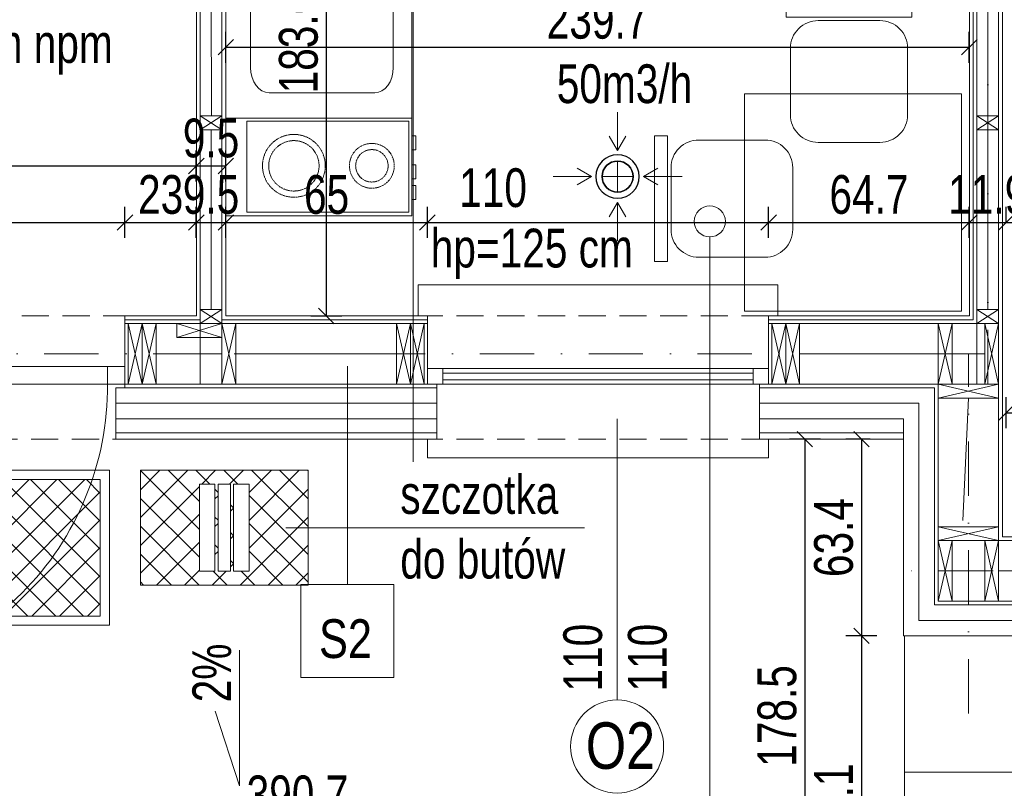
# Model space of a CAD drawing. Header units: inches. Extents: x 53031 to 98566, y -51777 to -15616.
# Tile 17 of 45: x 53930 to 54247, y -17293 to -17045. Entities that reach past the tile are written whole.
import ezdxf
from ezdxf.enums import TextEntityAlignment as Align

# ---------------------------------------------------------------- set-up
doc = ezdxf.new("R2010")
doc.units = ezdxf.units.IN
doc.header["$MEASUREMENT"] = 0
for name, pattern in [('DASHDOT', [1, 0.5, -0.25, 0, -0.25]), ('DASHED2', [0.375, 0.25, -0.125]), ('HIDDEN', [0.375, 0.25, -0.125])]:
    doc.linetypes.add(name, pattern=pattern)
doc.layers.get('0').update_dxf_attribs({"lineweight": 0})
doc.layers.get('Defpoints').update_dxf_attribs({"lineweight": 0})
for name, color, linetype, lineweight in [('--proj.wentylacja', 202, 'Continuous', 0), ('05-wymiary', 30, 'Continuous', 0), ('08a-opisy dodatkowe', 33, 'Continuous', 0), ('13a-opisy przekrój', 63, 'Continuous', 5), ('16a-elew.cienka', 251, 'Continuous', 0), ('A11-kuchnia', 30, 'Continuous', 13), ('A36-obrzeże', 252, 'Continuous', 0), ('A6a-schody parter', 200, 'Continuous', 18), ('A8-opisy pomieszczeń', 31, 'Continuous', 0), ('p-- ocieplenie-w.zew', 77, 'Continuous', 0), ('p-- zero bud', 1, 'Continuous', 0), ('p--drzwi', 125, 'Continuous', 0), ('p--konst-słupy', 3, 'Continuous', 0), ('p--meble wyp.', 104, 'Continuous', 0), ('p--ocieplenie w.wew.', 53, 'Continuous', 0), ('p--okna', 153, 'Continuous', 0), ('p--opis okna', 181, 'Continuous', 0), ('p--osie konstr', 11, 'DASHDOT', 15), ('p--płyta GK', 2, 'Continuous', 0), ('p--spadki terenu', 141, 'Continuous', 0), ('p--wymiary-1-50', 5, 'Continuous', 0), ('p--ściana szkielet', 64, 'Continuous', 0)]:
    doc.layers.add(name, color=color, linetype=linetype, lineweight=lineweight)
doc.styles.add('1-100', font='arial.ttf', dxfattribs={"width": 0.75, "height": 18})
doc.styles.add('1-50', font='arial.ttf', dxfattribs={"width": 0.75, "height": 12.5})
doc.styles.get("Standard").update_dxf_attribs({"font": 'arial.ttf', "width": 0.75})
doc.styles.add('STYL-1', font='arial.ttf', dxfattribs={"width": 0.75})
doc.linetypes.add('BATTING', pattern='A,0.0001,-0.1,[134,ltypeshp.shx,S=0.1,R=0,X=-0.1,Y=0],-0.2,[134,ltypeshp.shx,S=0.1,R=180,X=0.1,Y=0],-0.1', length=0.4001)
doc.dimstyles.new('1-50', dxfattribs={"dimtxt": 12.5, "dimasz": 5, "dimexe": 5, "dimexo": 5, "dimgap": 0.09, "dimtad": 0, "dimdsep": 46, "dimtxsty": '1-50', "dimblk": 'OBLIQUE', "dimcen": 0.09, "dimadec": 0, "dimazin": 0, "dimtfac": 1, "dimtdec": 4, "dimtix": 1, "dimtmove": 2, "dimatfit": 3, "dimldrblk": 'OBLIQUE', "dimfxl": 5, "dimfxlon": 1, "dimtvp": 0.7, "dimtolj": 1, "dimtzin": 0, "dimarcsym": 0})

# ---------------------------------------------------------------- blocks, each defined once
blk = doc.blocks.new('drzwi-90-100')
for p, q in [((10.1, 87.38), (5.05, 87.38)), ((5.05, 87.38), (5.05, 2.53)), ((10.1, 2.53), (10.1, 87.38)), ((5.05, 2.53), (0, 2.53)), ((0, 2.53), (0, -2.53)), ((5.05, -2.53), (5.05, 2.53)), ((5.05, 2.53), (10.1, 2.53)), ((100, 2.53), (94.95, 2.53)), ((94.95, 2.53), (94.95, -2.53)), ((100, -2.53), (100, 2.53)), ((0, -2.53), (5.05, -2.53)), ((94.95, -2.53), (100, -2.53))]:
    blk.add_line(p, q)
blk.add_arc((10.8, 3.23), 84.15, 359.5233, 90.4767)
blk = doc.blocks.new('f021')
blk.add_lwpolyline([(-31.75, 70), (31.75, 70), (31.75, 63.39), (-31.75, 63.39)], close=True)
blk.add_lwpolyline([(-29.65, 14.01), (-29.65, 47.55, -0.414214), (-15.64, 61.57), (15.64, 61.57, -0.414214), (29.65, 47.55), (29.65, 14.01, -0.414214), (15.64, 0), (-15.64, 0, -0.414214)], format="xyb", close=True)
blk = doc.blocks.new('kuchenka_16')
for points in [[(0, 0), (31.55, 0), (31.55, -60), (0, -60)], [(1, -6.74), (30.35, -6.74), (30.35, -59), (1, -59)], [(5.7, -60), (10.19, -60), (10.19, -61.31), (5.7, -61.31)], [(15.11, -60), (19.61, -60), (19.61, -61.31), (15.11, -61.31)], [(21.75, -60), (26.24, -60), (26.24, -61.31), (21.75, -61.31)]]:
    blk.add_lwpolyline(points, close=True)
at = {"linetype": 'DASHED2'}
for centre, radius in [((15.38, -21.95), 10.13), ((15.38, -21.95), 8.13), ((15.38, -47.09), 7.23), ((15.38, -47.09), 5.23)]:
    blk.add_circle(centre, radius, dxfattribs=at)
blk = doc.blocks.new('zlew')
at = {"color": 0, "linetype": 'Continuous'}
for p, q in [((0, 0), (0, -60)), ((44, 0), (44, -60)), ((32, -8), (12, -8)), ((6, -14), (6, -48)), ((38, -14), (38, -48)), ((32, -54), (12, -54))]:
    blk.add_line(p, q, dxfattribs=at)
blk.add_lwpolyline([(44, -60), (0, -60), (0, 0), (44, 0)], close=True)
blk.add_circle((12, -18), 2, dxfattribs=at)
for centre, start, end in [((12, -14), 90, 180), ((32, -14), 0, 90), ((12, -48), 180, 270), ((32, -48), 270, 0)]:
    blk.add_arc(centre, 6, start, end, dxfattribs=at)
blk = doc.blocks.new('_OBLIQUE')
at = {"color": 0, "linetype": 'ByBlock', "lineweight": -2}
for p, q in [((-0.5, -0.5), (0.5, 0.5)), ((0, 0), (0, 0))]:
    blk.add_line(p, q, dxfattribs=at)
blk = doc.blocks.new('*D682')
at = {"layer": 'Defpoints', "color": 0}
for p in [(54235.93, -17110.85), (54171.23, -17128.91), (54235.93, -17128.91)]:
    blk.add_point(p, dxfattribs=at)
at = {"layer": 'p--wymiary-1-50', "color": 0, "lineweight": -2}
for p, q in [((54171.23, -17115.85), (54171.23, -17105.85)), ((54235.93, -17115.85), (54235.93, -17105.85)), ((54171.23, -17110.85), (54235.93, -17110.85))]:
    blk.add_line(p, q, dxfattribs=at)
at = {"layer": 'p--wymiary-1-50', "color": 0, "lineweight": -2, "xscale": 5, "yscale": 5, "zscale": 5, "rotation": 180}
blk.add_blockref('_OBLIQUE', (54171.23, -17110.85), dxfattribs=at)
at = {"layer": 'p--wymiary-1-50', "color": 0, "lineweight": -2, "xscale": 5, "yscale": 5, "zscale": 5}
blk.add_blockref('_OBLIQUE', (54235.93, -17110.85), dxfattribs=at)
at = {"layer": 'p--wymiary-1-50', "color": 0, "insert": (54203.58, -17101.91), "char_height": 12.5, "attachment_point": 5, "style": '1-50'}
blk.add_mtext('\\A1;64.7', dxfattribs=at)
blk = doc.blocks.new('*D683')
at = {"layer": 'Defpoints', "color": 0}
for p in [(54061.23, -17110.85), (53996.23, -17141.02), (54061.23, -17141.02)]:
    blk.add_point(p, dxfattribs=at)
at = {"layer": 'p--wymiary-1-50', "color": 0, "lineweight": -2}
for p, q in [((53996.23, -17115.85), (53996.23, -17105.85)), ((54061.23, -17115.85), (54061.23, -17105.85)), ((53996.23, -17110.85), (54061.23, -17110.85))]:
    blk.add_line(p, q, dxfattribs=at)
at = {"layer": 'p--wymiary-1-50', "color": 0, "lineweight": -2, "xscale": 5, "yscale": 5, "zscale": 5, "rotation": 180}
blk.add_blockref('_OBLIQUE', (53996.23, -17110.85), dxfattribs=at)
at = {"layer": 'p--wymiary-1-50', "color": 0, "lineweight": -2, "xscale": 5, "yscale": 5, "zscale": 5}
blk.add_blockref('_OBLIQUE', (54061.23, -17110.85), dxfattribs=at)
at = {"layer": 'p--wymiary-1-50', "color": 0, "insert": (54028.73, -17101.91), "char_height": 12.5, "attachment_point": 5, "style": '1-50'}
blk.add_mtext('\\A1;65', dxfattribs=at)
blk = doc.blocks.new('okno-110-szalówka')
at = {"linetype": 'Continuous', "ltscale": 35}
for p, q in [((0, 45.75), (110, 45.75)), ((-3, -10), (113, -10))]:
    blk.add_line(p, q, dxfattribs=at)
for p, q in [((0, 45.75), (0, 39.75)), ((110, 39.75), (110, 45.75)), ((3, 39.75), (3, 21.95)), ((107, 21.95), (107, 39.75)), ((5, 21.95), (0, 21.95)), ((0, 21.95), (0, 16.95)), ((0, 21.95), (0, 0)), ((105, 21.95), (5, 21.95)), ((5, 16.95), (5, 21.95)), ((5, 20.61), (105, 20.61)), ((110, 21.95), (105, 21.95)), ((105, 21.95), (105, 16.95)), ((110, 0), (110, 21.95)), ((110, 16.95), (110, 21.95)), ((0, 16.95), (5, 16.95)), ((5, 18.45), (105, 18.45)), ((5, 16.95), (105, 16.95)), ((105, 16.95), (110, 16.95)), ((-3, 0), (-3, -10)), ((0, 0), (-3, 0)), ((110, 0), (113, 0)), ((113, 0), (113, -10))]:
    blk.add_line(p, q)
at = {"linetype": 'HIDDEN', "ltscale": 35}
for p, q in [((0, 39.75), (110, 39.75)), ((0, 0), (110, 0))]:
    blk.add_line(p, q, dxfattribs=at)
blk = doc.blocks.new('*D685')
at = {"layer": 'Defpoints', "color": 0}
for p in [(54171.23, -17110.85), (54061.23, -17141.02), (54171.23, -17141.02)]:
    blk.add_point(p, dxfattribs=at)
at = {"layer": 'p--wymiary-1-50', "color": 0, "lineweight": -2}
for p, q in [((54061.23, -17115.85), (54061.23, -17105.85)), ((54171.23, -17115.85), (54171.23, -17105.85)), ((54061.23, -17110.85), (54171.23, -17110.85))]:
    blk.add_line(p, q, dxfattribs=at)
at = {"layer": 'p--wymiary-1-50', "color": 0, "lineweight": -2, "xscale": 5, "yscale": 5, "zscale": 5, "rotation": 180}
blk.add_blockref('_OBLIQUE', (54061.23, -17110.85), dxfattribs=at)
at = {"layer": 'p--wymiary-1-50', "color": 0, "lineweight": -2, "xscale": 5, "yscale": 5, "zscale": 5}
blk.add_blockref('_OBLIQUE', (54171.23, -17110.85), dxfattribs=at)
at = {"layer": 'p--wymiary-1-50', "color": 0, "linetype": 'Continuous', "ltscale": 8, "insert": (54082.39, -17099.72), "char_height": 12.5, "attachment_point": 5, "style": '1-50'}
blk.add_mtext('\\A1;110', dxfattribs=at)
blk = doc.blocks.new('*D687')
at = {"layer": 'Defpoints', "color": 0}
for p in [(54531.43, -17110.85), (54247.83, -17115.85), (54531.43, -17115.85)]:
    blk.add_point(p, dxfattribs=at)
at = {"layer": 'p--wymiary-1-50', "color": 0, "lineweight": -2}
for p, q in [((54247.83, -17110.85), (54247.83, -17105.85)), ((54531.43, -17110.85), (54531.43, -17105.85)), ((54247.83, -17110.85), (54531.43, -17110.85))]:
    blk.add_line(p, q, dxfattribs=at)
at = {"layer": 'p--wymiary-1-50', "color": 0, "lineweight": -2, "xscale": 5, "yscale": 5, "zscale": 5, "rotation": 180}
blk.add_blockref('_OBLIQUE', (54247.83, -17110.85), dxfattribs=at)
at = {"layer": 'p--wymiary-1-50', "color": 0, "lineweight": -2, "xscale": 5, "yscale": 5, "zscale": 5}
blk.add_blockref('_OBLIQUE', (54531.43, -17110.85), dxfattribs=at)
at = {"layer": 'p--wymiary-1-50', "color": 0, "insert": (54389.63, -17101.91), "char_height": 12.5, "attachment_point": 5, "style": '1-50'}
blk.add_mtext('\\A1;283.6', dxfattribs=at)
blk = doc.blocks.new('*D688')
at = {"layer": 'Defpoints', "color": 0}
for p in [(54247.83, -17110.85), (54235.93, -17115.85), (54247.83, -17115.85)]:
    blk.add_point(p, dxfattribs=at)
at = {"layer": 'p--wymiary-1-50', "color": 0, "lineweight": -2}
for p, q in [((54235.93, -17110.85), (54235.93, -17105.85)), ((54247.83, -17110.85), (54247.83, -17105.85)), ((54235.93, -17110.85), (54247.83, -17110.85))]:
    blk.add_line(p, q, dxfattribs=at)
at = {"layer": 'p--wymiary-1-50', "color": 0, "lineweight": -2, "xscale": 5, "yscale": 5, "zscale": 5}
blk.add_blockref('_OBLIQUE', (54235.93, -17110.85), dxfattribs=at)
at = {"layer": 'p--wymiary-1-50', "color": 0, "lineweight": -2, "xscale": 5, "yscale": 5, "zscale": 5, "rotation": 180}
blk.add_blockref('_OBLIQUE', (54247.83, -17110.85), dxfattribs=at)
at = {"layer": 'p--wymiary-1-50', "color": 0, "insert": (54241.88, -17101.91), "char_height": 12.5, "attachment_point": 5, "style": '1-50'}
blk.add_mtext('\\A1;11.9', dxfattribs=at)
blk = doc.blocks.new('*D690')
at = {"layer": 'Defpoints', "color": 0}
for p in [(54334.43, -17172.23), (54247.83, -17199.65), (54334.43, -17199.65)]:
    blk.add_point(p, dxfattribs=at)
at = {"layer": 'p--wymiary-1-50', "color": 0, "lineweight": -2}
for p, q in [((54247.83, -17177.23), (54247.83, -17167.23)), ((54334.43, -17177.23), (54334.43, -17167.23)), ((54247.83, -17172.23), (54334.43, -17172.23))]:
    blk.add_line(p, q, dxfattribs=at)
at = {"layer": 'p--wymiary-1-50', "color": 0, "lineweight": -2, "xscale": 5, "yscale": 5, "zscale": 5, "rotation": 180}
blk.add_blockref('_OBLIQUE', (54247.83, -17172.23), dxfattribs=at)
at = {"layer": 'p--wymiary-1-50', "color": 0, "lineweight": -2, "xscale": 5, "yscale": 5, "zscale": 5}
blk.add_blockref('_OBLIQUE', (54334.43, -17172.23), dxfattribs=at)
at = {"layer": 'p--wymiary-1-50', "color": 0, "linetype": 'Continuous', "ltscale": 8, "insert": (54291.13, -17163.3), "char_height": 12.5, "attachment_point": 5, "style": '1-50'}
blk.add_mtext('\\A1;86.6', dxfattribs=at)
blk = doc.blocks.new('*D696')
at = {"layer": 'Defpoints', "color": 0}
for p in [(53963.73, -17110.85), (53851.73, -17141.02), (53963.73, -17141.02)]:
    blk.add_point(p, dxfattribs=at)
at = {"layer": 'p--wymiary-1-50', "color": 0, "lineweight": -2}
for p, q in [((53851.73, -17115.85), (53851.73, -17105.85)), ((53963.73, -17115.85), (53963.73, -17105.85)), ((53851.73, -17110.85), (53963.73, -17110.85))]:
    blk.add_line(p, q, dxfattribs=at)
at = {"layer": 'p--wymiary-1-50', "color": 0, "lineweight": -2, "xscale": 5, "yscale": 5, "zscale": 5, "rotation": 180}
blk.add_blockref('_OBLIQUE', (53851.73, -17110.85), dxfattribs=at)
at = {"layer": 'p--wymiary-1-50', "color": 0, "lineweight": -2, "xscale": 5, "yscale": 5, "zscale": 5}
blk.add_blockref('_OBLIQUE', (53963.73, -17110.85), dxfattribs=at)
at = {"layer": 'p--wymiary-1-50', "color": 0, "insert": (53907.73, -17102.06), "char_height": 12.5, "attachment_point": 5, "style": '1-50'}
blk.add_mtext('\\A1;112', dxfattribs=at)
blk = doc.blocks.new('*D697')
at = {"layer": 'Defpoints', "color": 0}
for p in [(53986.73, -17110.85), (53963.73, -17141.02), (53986.73, -17141.02)]:
    blk.add_point(p, dxfattribs=at)
at = {"layer": 'p--wymiary-1-50', "color": 0, "lineweight": -2}
for p, q in [((53963.73, -17115.85), (53963.73, -17105.85)), ((53986.73, -17115.85), (53986.73, -17105.85)), ((53963.73, -17110.85), (53986.73, -17110.85))]:
    blk.add_line(p, q, dxfattribs=at)
at = {"layer": 'p--wymiary-1-50', "color": 0, "lineweight": -2, "xscale": 5, "yscale": 5, "zscale": 5, "rotation": 180}
blk.add_blockref('_OBLIQUE', (53963.73, -17110.85), dxfattribs=at)
at = {"layer": 'p--wymiary-1-50', "color": 0, "lineweight": -2, "xscale": 5, "yscale": 5, "zscale": 5}
blk.add_blockref('_OBLIQUE', (53986.73, -17110.85), dxfattribs=at)
at = {"layer": 'p--wymiary-1-50', "color": 0, "insert": (53975.23, -17101.91), "char_height": 12.5, "attachment_point": 5, "style": '1-50'}
blk.add_mtext('\\A1;23', dxfattribs=at)
blk = doc.blocks.new('*D698')
at = {"layer": 'Defpoints', "color": 0}
for p in [(53996.23, -17110.85), (53986.73, -17115.85), (53996.23, -17115.85)]:
    blk.add_point(p, dxfattribs=at)
at = {"layer": 'p--wymiary-1-50', "color": 0, "lineweight": -2}
for p, q in [((53986.73, -17110.85), (53986.73, -17105.85)), ((53996.23, -17110.85), (53996.23, -17105.85)), ((53986.73, -17110.85), (53996.23, -17110.85))]:
    blk.add_line(p, q, dxfattribs=at)
at = {"layer": 'p--wymiary-1-50', "color": 0, "lineweight": -2, "xscale": 5, "yscale": 5, "zscale": 5}
blk.add_blockref('_OBLIQUE', (53986.73, -17110.85), dxfattribs=at)
at = {"layer": 'p--wymiary-1-50', "color": 0, "lineweight": -2, "xscale": 5, "yscale": 5, "zscale": 5, "rotation": 180}
blk.add_blockref('_OBLIQUE', (53996.23, -17110.85), dxfattribs=at)
at = {"layer": 'p--wymiary-1-50', "color": 0, "insert": (53991.48, -17101.91), "char_height": 12.5, "attachment_point": 5, "style": '1-50'}
blk.add_mtext('\\A1;9.5', dxfattribs=at)
blk = doc.blocks.new('*D756')
at = {"layer": 'Defpoints', "color": 0}
for p in [(53986.73, -17092.64), (53802.73, -17115.85), (53986.73, -17115.85)]:
    blk.add_point(p, dxfattribs=at)
at = {"layer": 'p--wymiary-1-50', "color": 0, "lineweight": -2}
for p, q in [((53802.73, -17097.64), (53802.73, -17087.64)), ((53986.73, -17097.64), (53986.73, -17087.64)), ((53802.73, -17092.64), (53986.73, -17092.64))]:
    blk.add_line(p, q, dxfattribs=at)
at = {"layer": 'p--wymiary-1-50', "color": 0, "lineweight": -2, "xscale": 5, "yscale": 5, "zscale": 5, "rotation": 180}
blk.add_blockref('_OBLIQUE', (53802.73, -17092.64), dxfattribs=at)
at = {"layer": 'p--wymiary-1-50', "color": 0, "lineweight": -2, "xscale": 5, "yscale": 5, "zscale": 5}
blk.add_blockref('_OBLIQUE', (53986.73, -17092.64), dxfattribs=at)
at = {"layer": 'p--wymiary-1-50', "color": 0, "insert": (53873.71, -17083.53), "char_height": 12.5, "attachment_point": 5, "style": '1-50'}
blk.add_mtext('\\A1;184', dxfattribs=at)
blk = doc.blocks.new('*D762')
at = {"layer": 'Defpoints', "color": 0}
for p in [(53996.23, -17092.64), (53986.73, -17115.85), (53996.23, -17115.85)]:
    blk.add_point(p, dxfattribs=at)
at = {"layer": 'p--wymiary-1-50', "color": 0, "lineweight": -2}
for p, q in [((53986.73, -17097.64), (53986.73, -17087.64)), ((53996.23, -17097.64), (53996.23, -17087.64)), ((53986.73, -17092.64), (53996.23, -17092.64))]:
    blk.add_line(p, q, dxfattribs=at)
at = {"layer": 'p--wymiary-1-50', "color": 0, "lineweight": -2, "xscale": 5, "yscale": 5, "zscale": 5}
blk.add_blockref('_OBLIQUE', (53986.73, -17092.64), dxfattribs=at)
at = {"layer": 'p--wymiary-1-50', "color": 0, "lineweight": -2, "xscale": 5, "yscale": 5, "zscale": 5, "rotation": 180}
blk.add_blockref('_OBLIQUE', (53996.23, -17092.64), dxfattribs=at)
at = {"layer": 'p--wymiary-1-50', "color": 0, "insert": (53991.48, -17083.7), "char_height": 12.5, "attachment_point": 5, "style": '1-50'}
blk.add_mtext('\\A1;9.5', dxfattribs=at)
blk = doc.blocks.new('szczotka do butów')
h = blk.add_hatch()
h.set_pattern_fill('ANSI37-Metric', color=256, scale=2, angle=-90, style=0)
h.set_pattern_definition([(-45, (2443.106, -1011.535), (4.490128, 4.490128), []), (45, (2443.106, -1011.535), (-4.490128, 4.490128), [])])
h.paths.add_polyline_path([(0, -37), (54, -37), (54, 0), (0, 0)])
h.paths.add_polyline_path([(19, -4.5), (24, -4.5), (24, -32.5), (19, -32.5)], flags=16)
h.paths.add_polyline_path([(35, -4.5), (30, -4.5), (30, -32.5), (35, -32.5)], flags=16)
h.paths.add_polyline_path([(25, -4.5), (29, -4.5), (29, -32.5), (25, -32.5)], flags=16)
for points in [[(0, -37), (54, -37), (54, 0), (0, 0)], [(19, -4.5), (24, -4.5), (24, -32.5), (19, -32.5)], [(25, -4.5), (29, -4.5), (29, -32.5), (25, -32.5)], [(35, -4.5), (30, -4.5), (30, -32.5), (35, -32.5)]]:
    blk.add_lwpolyline(points, close=True)
blk = doc.blocks.new('*D1287')
at = {"layer": 'Defpoints', "color": 0}
for p in [(54208.92, -17180.77), (54201.16, -17244.17), (54214.68, -17244.17)]:
    blk.add_point(p, dxfattribs=at)
at = {"layer": 'p--wymiary-1-50', "color": 0, "lineweight": -2}
for p, q in [((54203.92, -17180.77), (54196.16, -17180.77)), ((54201.16, -17180.77), (54201.16, -17244.17)), ((54206.16, -17244.17), (54196.16, -17244.17))]:
    blk.add_line(p, q, dxfattribs=at)
at = {"layer": 'p--wymiary-1-50', "color": 0, "lineweight": -2, "xscale": 5, "yscale": 5, "zscale": 5}
for p, rotation in [((54201.16, -17180.77), 90), ((54201.16, -17244.17), 270)]:
    blk.add_blockref('_OBLIQUE', p, dxfattribs=dict(at, rotation=rotation))
at = {"layer": 'p--wymiary-1-50', "color": 0, "insert": (54192.23, -17212.47), "char_height": 12.5, "attachment_point": 5, "rotation": 90, "style": '1-50'}
blk.add_mtext('\\A1;63.4', dxfattribs=at)
blk = doc.blocks.new('*D1288')
at = {"layer": 'Defpoints', "color": 0}
for p in [(54214.68, -17244.17), (54201.16, -17359.27), (54215.08, -17359.27)]:
    blk.add_point(p, dxfattribs=at)
at = {"layer": 'p--wymiary-1-50', "color": 0, "lineweight": -2}
for p, q in [((54206.16, -17244.17), (54196.16, -17244.17)), ((54201.16, -17244.17), (54201.16, -17359.27)), ((54206.16, -17359.27), (54196.16, -17359.27))]:
    blk.add_line(p, q, dxfattribs=at)
at = {"layer": 'p--wymiary-1-50', "color": 0, "lineweight": -2, "xscale": 5, "yscale": 5, "zscale": 5}
for p, rotation in [((54201.16, -17244.17), 90), ((54201.16, -17359.27), 270)]:
    blk.add_blockref('_OBLIQUE', p, dxfattribs=dict(at, rotation=rotation))
at = {"layer": 'p--wymiary-1-50', "color": 0, "insert": (54192.23, -17301.72), "char_height": 12.5, "attachment_point": 5, "rotation": 90, "style": '1-50'}
blk.add_mtext('\\A1;115.1', dxfattribs=at)
blk = doc.blocks.new('*D1289')
at = {"layer": 'Defpoints', "color": 0}
for p in [(54214.68, -17180.77), (54182.92, -17359.27), (54215.08, -17359.27)]:
    blk.add_point(p, dxfattribs=at)
at = {"layer": 'p--wymiary-1-50', "color": 0, "lineweight": -2}
for p, q in [((54187.92, -17180.77), (54177.92, -17180.77)), ((54182.92, -17180.77), (54182.92, -17359.27)), ((54187.92, -17359.27), (54177.92, -17359.27))]:
    blk.add_line(p, q, dxfattribs=at)
at = {"layer": 'p--wymiary-1-50', "color": 0, "lineweight": -2, "xscale": 5, "yscale": 5, "zscale": 5}
for p, rotation in [((54182.92, -17180.77), 90), ((54182.92, -17359.27), 270)]:
    blk.add_blockref('_OBLIQUE', p, dxfattribs=dict(at, rotation=rotation))
at = {"layer": 'p--wymiary-1-50', "color": 0, "insert": (54173.98, -17270.02), "char_height": 12.5, "attachment_point": 5, "rotation": 90, "style": '1-50'}
blk.add_mtext('\\A1;178.5', dxfattribs=at)
blk = doc.blocks.new('*D1291')
at = {"layer": 'Defpoints', "color": 0}
for p in [(53823.98, -17244.17), (54214.68, -17244.17), (54214.68, -17304.47)]:
    blk.add_point(p, dxfattribs=at)
at = {"layer": 'p--wymiary-1-50', "color": 0, "lineweight": -2}
for p, q in [((53823.98, -17299.47), (53823.98, -17309.47)), ((54214.68, -17299.47), (54214.68, -17309.47)), ((53823.98, -17304.47), (54214.68, -17304.47))]:
    blk.add_line(p, q, dxfattribs=at)
at = {"layer": 'p--wymiary-1-50', "color": 0, "lineweight": -2, "xscale": 5, "yscale": 5, "zscale": 5, "rotation": 180}
blk.add_blockref('_OBLIQUE', (53823.98, -17304.47), dxfattribs=at)
at = {"layer": 'p--wymiary-1-50', "color": 0, "lineweight": -2, "xscale": 5, "yscale": 5, "zscale": 5}
blk.add_blockref('_OBLIQUE', (54214.68, -17304.47), dxfattribs=at)
at = {"layer": 'p--wymiary-1-50', "color": 0, "insert": (54019.33, -17295.54), "char_height": 12.5, "attachment_point": 5, "style": '1-50'}
blk.add_mtext('\\A1;390.7', dxfattribs=at)
blk = doc.blocks.new('*D1294')
at = {"layer": 'Defpoints', "color": 0}
for p in [(53996.23, -16957.37), (53996.23, -17141.02), (54028.64, -17141.02)]:
    blk.add_point(p, dxfattribs=at)
at = {"layer": 'p--wymiary-1-50', "color": 0, "lineweight": -2}
for p, q in [((54023.64, -16957.37), (54033.64, -16957.37)), ((54028.64, -16957.37), (54028.64, -17141.02)), ((54023.64, -17141.02), (54033.64, -17141.02))]:
    blk.add_line(p, q, dxfattribs=at)
at = {"layer": 'p--wymiary-1-50', "color": 0, "lineweight": -2, "xscale": 5, "yscale": 5, "zscale": 5}
for p, rotation in [((54028.64, -16957.37), 90), ((54028.64, -17141.02), 270)]:
    blk.add_blockref('_OBLIQUE', p, dxfattribs=dict(at, rotation=rotation))
at = {"layer": 'p--wymiary-1-50', "color": 0, "insert": (54019.7, -17049.2), "char_height": 12.5, "attachment_point": 5, "rotation": 90, "style": '1-50'}
blk.add_mtext('\\A1;183.65', dxfattribs=at)
blk = doc.blocks.new('*D1295')
at = {"layer": 'Defpoints', "color": 0}
for p in [(54235.93, -17054.35), (53996.23, -17141.02), (54235.93, -17141.02)]:
    blk.add_point(p, dxfattribs=at)
at = {"layer": 'p--wymiary-1-50', "color": 0, "lineweight": -2}
for p, q in [((53996.23, -17059.35), (53996.23, -17049.35)), ((54235.93, -17059.35), (54235.93, -17049.35)), ((53996.23, -17054.35), (54235.93, -17054.35))]:
    blk.add_line(p, q, dxfattribs=at)
at = {"layer": 'p--wymiary-1-50', "color": 0, "lineweight": -2, "xscale": 5, "yscale": 5, "zscale": 5, "rotation": 180}
blk.add_blockref('_OBLIQUE', (53996.23, -17054.35), dxfattribs=at)
at = {"layer": 'p--wymiary-1-50', "color": 0, "lineweight": -2, "xscale": 5, "yscale": 5, "zscale": 5}
blk.add_blockref('_OBLIQUE', (54235.93, -17054.35), dxfattribs=at)
at = {"layer": 'p--wymiary-1-50', "color": 0, "insert": (54116.08, -17045.42), "char_height": 12.5, "attachment_point": 5, "style": '1-50'}
blk.add_mtext('\\A1;239.7', dxfattribs=at)
blk = doc.blocks.new('ukł.słupów-1K')
for p, q in [((394.7, 152), (401.7, 156.5)), ((394.7, 156.5), (401.7, 152)), ((645.1, 152), (652.1, 156.5)), ((645.1, 156.5), (652.1, 152)), ((394.7, 89.5), (401.7, 94)), ((394.7, 94), (401.7, 89.5)), ((645.1, 89.5), (652.1, 94)), ((645.1, 94), (652.1, 89.5)), ((375.95, 70), (371.45, 89.5)), ((371.45, 70), (375.95, 89.5)), ((380.45, 70), (375.95, 89.5)), ((375.95, 70), (380.45, 89.5)), ((387.2, 85), (401.7, 89.5)), ((387.2, 89.5), (401.7, 85)), ((406.2, 70), (401.7, 89.5)), ((401.7, 70), (406.2, 89.5)), ((462.45, 70), (457.95, 89.5)), ((457.95, 70), (462.45, 89.5)), ((466.95, 70), (462.45, 89.5)), ((462.45, 70), (466.95, 89.5)), ((583.45, 70), (578.95, 89.5)), ((578.95, 70), (583.45, 89.5)), ((587.95, 70), (583.45, 89.5)), ((583.45, 70), (587.95, 89.5)), ((637.1, 70), (632.6, 89.5)), ((632.6, 70), (637.1, 89.5)), ((652.1, 70), (647.6, 89.5)), ((647.6, 70), (652.1, 89.5)), ((632.6, 70), (652.1, 65.5)), ((632.6, 65.5), (652.1, 70)), ((632.6, 24), (652.1, 19.5)), ((632.6, 19.5), (652.1, 24)), ((637.1, 0), (632.6, 19.5)), ((632.6, 0), (637.1, 19.5)), ((652.1, 0), (647.6, 19.5)), ((647.6, 0), (652.1, 19.5))]:
    blk.add_line(p, q)
for points in [[(394.7, 156.5), (401.7, 156.5), (401.7, 152), (394.7, 152)], [(645.1, 156.5), (652.1, 156.5), (652.1, 152), (645.1, 152)], [(394.7, 94), (401.7, 94), (401.7, 89.5), (394.7, 89.5)], [(645.1, 94), (652.1, 94), (652.1, 89.5), (645.1, 89.5)], [(371.45, 70), (371.45, 89.5), (375.95, 89.5), (375.95, 70)], [(375.95, 70), (375.95, 89.5), (380.45, 89.5), (380.45, 70)], [(387.2, 89.5), (401.7, 89.5), (401.7, 85), (387.2, 85)], [(401.7, 70), (401.7, 89.5), (406.2, 89.5), (406.2, 70)], [(457.95, 70), (457.95, 89.5), (462.45, 89.5), (462.45, 70)], [(462.45, 70), (462.45, 89.5), (466.95, 89.5), (466.95, 70)], [(578.95, 70), (578.95, 89.5), (583.45, 89.5), (583.45, 70)], [(583.45, 70), (583.45, 89.5), (587.95, 89.5), (587.95, 70)], [(632.6, 70), (632.6, 89.5), (637.1, 89.5), (637.1, 70)], [(647.6, 70), (647.6, 89.5), (652.1, 89.5), (652.1, 70)], [(632.6, 65.5), (652.1, 65.5), (652.1, 70), (632.6, 70)], [(632.6, 19.5), (652.1, 19.5), (652.1, 24), (632.6, 24)], [(632.6, 0), (632.6, 19.5), (637.1, 19.5), (637.1, 0)], [(647.6, 0), (647.6, 19.5), (652.1, 19.5), (652.1, 0)]]:
    blk.add_lwpolyline(points, close=True)
at = {"ltscale": 35}
for points in [[(371.45, 89.5), (371.45, 70)], [(466.95, 89.5), (466.95, 70)], [(578.95, 89.5), (578.95, 70)]]:
    blk.add_lwpolyline(points, dxfattribs=at)
blk = doc.blocks.new('went-wer2-parter')
for p, q in [((507.3, 123.33), (507.3, 135.76)), ((507.3, 123.36), (504.62, 127.94)), ((507.3, 123.36), (509.99, 127.94)), ((498.9, 114.96), (494.32, 117.65)), ((515.71, 114.96), (520.29, 117.65)), ((498.93, 114.96), (486.5, 114.96)), ((498.9, 114.96), (494.32, 112.27)), ((515.68, 114.96), (528.11, 114.96)), ((515.71, 114.96), (520.29, 112.27)), ((507.3, 106.56), (504.62, 101.97)), ((507.3, 106.58), (507.3, 94.15)), ((507.3, 106.56), (509.99, 101.97))]:
    blk.add_line(p, q)
at = {"lineweight": 5}
for p, q in [((507.3, 119.96), (507.3, 109.96)), ((502.3, 114.96), (512.3, 114.96)), ((502.3, 114.96), (512.3, 114.96)), ((502.3, 114.96), (512.3, 114.96)), ((502.3, 114.96), (512.3, 114.96))]:
    blk.add_line(p, q, dxfattribs=at)
at = {"lineweight": 30}
blk.add_circle((507.3, 114.96), 5, dxfattribs=at)
at = {"lineweight": 5, "ltscale": 10}
blk.add_arc((507.3, 114.96), 7, 0, 180, dxfattribs=at)
at = {"lineweight": 30}
for radius, start, end in [(7, 0, 180), (7, 0, 180), (5, 0, 180), (5, 0, 180), (5, 0, 180), (5, 0, 180), (5, 0, 180), (5, 0, 180), (5, 0, 180), (5, 0, 180), (5, 0, 180), (5, 0, 180), (5, 270, 90), (5, 270, 90), (7, 180, 0), (5, 180, 0)]:
    blk.add_arc((507.3, 114.96), radius, start, end, dxfattribs=at)
blk.add_arc((507.3, 114.96), 5, 180, 0)
blk.add_arc((507.3, 114.96), 5, 180, 0)
blk.add_arc((507.3, 114.96), 5, 180, 0)
at = {"insert": (487.7, 138.48, 88.25), "char_height": 12.5, "width": 177.1707, "attachment_point": 7, "style": 'STYL-1'}
blk.add_mtext('50m3/h', dxfattribs=at)

msp = doc.modelspace()

# ---------------------------------------------------------------- hatches: boundary and pattern name
at = {"layer": '05-wymiary'}
h = msp.add_hatch(dxfattribs=at)
h.set_pattern_fill('ANSI37-Metric', color=251, scale=2, angle=-90, style=0)
h.set_pattern_definition([(-45, (56600.184, -18459.732), (4.490128, 4.490128), []), (45, (56600.184, -18459.732), (-4.490128, 4.490128), [])])
h.paths.add_polyline_path([(53861.735, -17193.775), (53861.735, -17237.775), (53955.735, -17237.775), (53955.735, -17193.775)])

# ---------------------------------------------------------------- linework, layer by layer
at = {"layer": '08a-opisy dodatkowe'}
msp.add_lwpolyline([(54015.617, -17209.384), (54111.92, -17209.384)], dxfattribs=at)
at = {"layer": '13a-opisy przekrój', "lineweight": 9}
msp.add_line((54035.455, -17157.223), (54035.455, -17227.657), dxfattribs=at)
msp.add_lwpolyline([(54050.455, -17257.657), (54020.455, -17257.657), (54020.455, -17227.657), (54050.455, -17227.657)], close=True, dxfattribs=at)
at = {"layer": '16a-elew.cienka', "color": 251}
for points in [[(53858.735, -17190.775), (53858.735, -17240.775), (53958.735, -17240.775), (53958.735, -17190.775)], [(53861.735, -17193.775), (53861.735, -17237.775), (53955.735, -17237.775), (53955.735, -17193.775)]]:
    msp.add_lwpolyline(points, close=True, dxfattribs=at)
at = {"layer": 'A11-kuchnia', "linetype": 'Continuous', "ltscale": 35}
msp.add_line((54056.615, -17188.073), (54056.615, -16957.623), dxfattribs=at)
at = {"layer": 'A36-obrzeże', "linetype": 'Continuous', "ltscale": 35}
msp.add_lwpolyline([(53823.585, -17288.175), (53538.085, -17288.175), (53538.085, -16619.675), (54608.585, -16619.675), (54608.585, -17288.175), (54215.085, -17288.175)], dxfattribs=at)
at = {"layer": 'A6a-schody parter', "lineweight": 5}
msp.add_line((54215.085, -17244.175), (54215.085, -17359.275), dxfattribs=at)
at = {"layer": 'A8-opisy pomieszczeń'}
msp.add_line((54152.276, -17366.951), (54152.276, -17115.531), dxfattribs=at)
msp.add_circle((54152.276, -17110.531), 5, dxfattribs=at)
at = {"layer": 'p-- ocieplenie-w.zew', "linetype": 'BATTING', "ltscale": 10}
for p, q in [((54064.235, -17169.175), (53960.735, -17169.175)), ((54219.685, -17169.175), (54168.235, -17169.175)), ((54219.685, -17239.249), (54219.685, -17169.175)), ((54337.435, -17239.175), (54219.685, -17239.175))]:
    msp.add_line(p, q, dxfattribs=at)
at = {"layer": 'p--drzwi'}
msp.add_lwpolyline([(53851.735, -17157.319), (53963.735, -17157.319), (53963.735, -17162.975), (53851.735, -17162.975)], close=True, dxfattribs=at)
at = {"layer": 'p--meble wyp.', "linetype": 'Continuous', "lineweight": 5}
msp.add_lwpolyline([(54233.412, -17139.429), (54163.412, -17139.429), (54163.412, -17069.429), (54233.412, -17069.429)], close=True, dxfattribs=at)
at = {"layer": 'p--ocieplenie w.wew.', "linetype": 'BATTING', "ltscale": 8}
for p, q in [((53991.485, -17018.475), (53991.571, -17076.475)), ((54241.885, -17076.475), (54241.885, -17018.475)), ((53991.485, -17080.975), (53991.485, -17138.975)), ((54241.885, -17138.975), (54241.885, -17080.975))]:
    msp.add_line(p, q, dxfattribs=at)
at = {"layer": 'p--ocieplenie w.wew.', "linetype": 'BATTING', "ltscale": 19.5}
for p, q in [((53973.735, -17153.225), (53994.985, -17153.225)), ((53999.485, -17153.225), (54051.235, -17153.225)), ((54181.235, -17153.225), (54225.885, -17153.225)), ((54240.885, -17153.225), (54230.385, -17153.225)), ((54235.635, -17167.475), (54233.815, -17207.012)), ((54230.385, -17223.225), (54240.885, -17223.225)), ((54245.385, -17223.225), (54303.385, -17223.225))]:
    msp.add_line(p, q, dxfattribs=at)
at = {"layer": 'p--opis okna'}
msp.add_line((54122.385, -17264.859), (54122.385, -17174.175), dxfattribs=at)
msp.add_circle((54122.385, -17279.859), 15, dxfattribs=at)
at = {"layer": 'p--osie konstr', "linetype": 'DASHDOT', "ltscale": 35}
for p, q in [((54241.885, -17162.975), (54241.885, -16948.925)), ((54236.015, -17153.225), (53803.035, -17153.225)), ((54235.635, -17269.175), (54235.635, -17153.225)), ((54594.585, -17223.225), (54215.085, -17223.225))]:
    msp.add_line(p, q, dxfattribs=at)
at = {"layer": 'p--płyta GK', "ltscale": 35}
for p, q in [((54246.585, -17212.275), (54246.585, -16941.725)), ((54237.185, -17142.275), (54237.185, -16956.125)), ((53986.735, -17141.025), (53986.735, -16957.375)), ((53996.235, -17141.025), (53996.235, -16957.375)), ((54235.935, -17141.025), (54235.935, -16957.375)), ((53986.735, -17141.025), (53963.735, -17141.025)), ((53987.985, -17142.275), (53963.735, -17142.275)), ((54061.235, -17142.275), (53994.985, -17142.275)), ((54061.235, -17141.025), (53996.235, -17141.025)), ((54235.935, -17141.025), (54171.235, -17141.025)), ((54237.185, -17142.275), (54171.235, -17142.275)), ((54064.235, -17178.675), (53960.735, -17178.675)), ((54214.685, -17178.675), (54168.235, -17178.675)), ((54064.235, -17180.775), (53960.735, -17180.775)), ((54214.685, -17180.775), (54168.235, -17180.775)), ((54334.435, -17212.275), (54246.585, -17212.275))]:
    msp.add_line(p, q, dxfattribs=at)
at = {"layer": 'p--płyta GK', "linetype": 'HIDDEN', "ltscale": 35}
for p, q in [((53851.735, -17141.025), (53963.735, -17141.025)), ((53854.735, -17180.775), (53960.735, -17180.775))]:
    msp.add_line(p, q, dxfattribs=at)
at = {"layer": 'p--spadki terenu'}
msp.add_lwpolyline([(54000.66, -17248.808), (54000.66, -17292.505), (53992.816, -17268.416)], dxfattribs=at)
at = {"layer": 'p--ściana szkielet', "ltscale": 35}
for p, q in [((53987.985, -17162.975), (53987.985, -16942.925)), ((53994.985, -17162.975), (53994.985, -16942.925)), ((54238.385, -17162.975), (54238.385, -16942.925)), ((54245.385, -17232.975), (54245.385, -16942.925)), ((54061.235, -17143.475), (53963.735, -17143.475)), ((54245.385, -17143.475), (54171.235, -17143.475)), ((54064.235, -17162.975), (53963.735, -17162.975)), ((54245.385, -17162.975), (54168.235, -17162.975)), ((54225.885, -17232.975), (54225.885, -17162.975)), ((54064.235, -17164.175), (53960.735, -17164.175)), ((54224.685, -17164.175), (54168.235, -17164.175)), ((54224.685, -17234.175), (54224.685, -17164.175)), ((54064.235, -17174.175), (53960.735, -17174.175)), ((54214.685, -17174.175), (54168.235, -17174.175)), ((54214.685, -17244.175), (54214.685, -17174.175)), ((54334.435, -17213.475), (54225.885, -17213.475)), ((54337.435, -17234.175), (54224.685, -17234.175)), ((54337.435, -17232.975), (54225.885, -17232.975)), ((54337.435, -17244.175), (54214.685, -17244.175))]:
    msp.add_line(p, q, dxfattribs=at)
for points in [[(53963.735, -17141.025), (53963.735, -17164.175), (53960.735, -17164.175), (53960.735, -17180.775)], [(54061.235, -17141.025), (54061.235, -17162.975), (54064.235, -17162.975), (54064.235, -17180.775)], [(54171.235, -17141.025), (54171.235, -17162.975), (54168.235, -17162.975), (54168.235, -17180.775)]]:
    msp.add_lwpolyline(points, dxfattribs=at)

# ---------------------------------------------------------------- block references
at = {"layer": '--proj.wentylacja', "linetype": 'Continuous', "ltscale": 8}
msp.add_blockref('went-wer2-parter', (53615.235, -17211.025), dxfattribs=at)
at = {"layer": '16a-elew.cienka', "color": 251}
msp.add_blockref('szczotka do butów', (53968.735, -17190.775), dxfattribs=at)
at = {"layer": 'A11-kuchnia', "linetype": 'Continuous', "ltscale": 35, "rotation": 89.99999999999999}
for name, p, xscale in [('zlew', (53996.235, -17017.375), -1.36), ('kuchenka_16', (53996.235, -17077.215), -1)]:
    msp.add_blockref(name, p, dxfattribs=dict(at, xscale=xscale))
at = {"layer": 'p--drzwi', "xscale": -1.12, "yscale": 1.12, "rotation": 180}
msp.add_blockref('drzwi-90-100', (53851.735, -17160.147), dxfattribs=at)
at = {"layer": 'p--konst-słupy'}
msp.add_blockref('ukł.słupów-1K', (53593.285, -17232.975), dxfattribs=at)
at = {"layer": 'p--meble wyp.', "linetype": 'Continuous', "lineweight": 5, "xscale": 0.6375000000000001, "yscale": 0.6375000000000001, "zscale": 0.6375000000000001}
msp.add_blockref('f021', (54197.152, -17085.032), dxfattribs=at)
at = {"layer": 'p--meble wyp.', "linetype": 'Continuous', "lineweight": 5, "xscale": -0.6375000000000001, "yscale": 0.6375000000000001, "zscale": 0.6375000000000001, "rotation": 90}
msp.add_blockref('f021', (54179.015, -17103.17), dxfattribs=at)
at = {"layer": 'p--okna', "linetype": 'Continuous', "rotation": 180}
msp.add_blockref('okno-110-szalówka', (54171.235, -17141.025), dxfattribs=at)

# ---------------------------------------------------------------- texts
at = {"layer": '08a-opisy dodatkowe', "insert": (54052.493, -17192.348), "char_height": 12.5, "width": 156.52759, "attachment_point": 1, "style": '1-50'}
msp.add_mtext('szczotka \\Pdo butów', dxfattribs=at)
at = {"layer": '13a-opisy przekrój', "lineweight": 9, "width": 0.8}
msp.add_text('S2', height=12.5, dxfattribs=at).set_placement((54034.823, -17238.825), align=Align.TOP_CENTER)
at = {"layer": 'p-- zero bud', "insert": (53839.401, -17046.904), "char_height": 12.5, "width": 531.91597, "attachment_point": 1, "style": '1-50'}
msp.add_mtext('±0,00= 31,60 m npm', dxfattribs=at)
at = {"layer": 'p--opis okna'}
for s, insert, char_height, width, attachment_point, style in [('hp=125 cm', (54127.457, -17112.874), 12.5, 128.63421, 3, '1-100'), ('\\W0.8;O2', (54112.268, -17272.067), 15, 74.01038, 1, '1-50')]:
    msp.add_mtext(s, dxfattribs=dict(at, insert=insert, char_height=char_height, width=width, attachment_point=attachment_point, style=style))
at = {"layer": 'p--opis okna', "insert": (54138.544, -17240.298), "char_height": 12.5, "width": 45.287, "attachment_point": 9, "rotation": 90, "style": '1-100'}
msp.add_mtext('110\\P110', dxfattribs=at)
at = {"layer": 'p--spadki terenu', "insert": (53998.065, -17246.67), "char_height": 18, "width": 207.41597, "attachment_point": 9, "rotation": 90, "style": '1-50'}
msp.add_mtext('{\\H0.6944x;2%}', dxfattribs=at)

# ---------------------------------------------------------------- dimensions: what is measured, and where the dimension line sits
at = {"layer": 'p--wymiary-1-50'}
dim = msp.add_linear_dim(base=(54028.638, -17141.025), p1=(53996.235, -16957.375), p2=(53996.235, -17141.025), angle=90, dimstyle='1-50', dxfattribs=at)
dim.commit()
dim.dimension.update_dxf_attribs({"geometry": '*D1294', "text_midpoint": (54019.704, -17049.2)})
for base, p1, p2, picture, middle in [((54235.935, -17054.35), (53996.235, -17141.025), (54235.935, -17141.025), '*D1295', (54116.085, -17045.416)), ((53996.235, -17092.636), (53986.735, -17115.847), (53996.235, -17115.847), '*D762', (53991.485, -17083.702)), ((53963.735, -17110.847), (53851.735, -17141.025), (53963.735, -17141.025), '*D696', (53907.735, -17102.062)), ((53986.735, -17110.847), (53963.735, -17141.025), (53986.735, -17141.025), '*D697', (53975.235, -17101.913)), ((53996.235, -17110.847), (53986.735, -17115.847), (53996.235, -17115.847), '*D698', (53991.485, -17101.913)), ((54061.235, -17110.847), (53996.235, -17141.025), (54061.235, -17141.025), '*D683', (54028.735, -17101.913)), ((54235.935, -17110.847), (54171.235, -17128.908), (54235.935, -17128.908), '*D682', (54203.585, -17101.913)), ((54247.835, -17110.847), (54235.935, -17115.847), (54247.835, -17115.847), '*D688', (54241.885, -17101.913)), ((54531.435, -17110.847), (54247.835, -17115.847), (54531.435, -17115.847), '*D687', (54389.635, -17101.913)), ((54334.435, -17172.229), (54247.835, -17199.65), (54334.435, -17199.65), '*D690', (54291.135, -17163.296))]:
    dim = msp.add_linear_dim(base=base, p1=p1, p2=p2, dimstyle='1-50', dxfattribs=at)
    dim.commit()
    dim.dimension.update_dxf_attribs({"geometry": picture, "text_midpoint": middle})
for base, p1, p2, picture, middle in [((53986.735, -17092.636), (53802.735, -17115.847), (53986.735, -17115.847), '*D756', (53873.708, -17083.528)), ((54171.235, -17110.847), (54061.235, -17141.025), (54171.235, -17141.025), '*D685', (54082.387, -17099.72))]:
    dim = msp.add_linear_dim(base=base, p1=p1, p2=p2, dimstyle='1-50', dxfattribs=at)
    dim.commit()
    dim.dimension.update_dxf_attribs({"geometry": picture, "text_midpoint": middle, "dimtype": 160})
for base, p1, p2, picture, middle in [((54182.918, -17359.275), (54214.685, -17180.775), (54215.085, -17359.275), '*D1289', (54173.984, -17270.025)), ((54201.163, -17244.175), (54208.919, -17180.775), (54214.685, -17244.175), '*D1287', (54192.23, -17212.475)), ((54201.163, -17359.275), (54214.685, -17244.175), (54215.085, -17359.275), '*D1288', (54192.23, -17301.725))]:
    dim = msp.add_linear_dim(base=base, p1=p1, p2=p2, angle=90, dimstyle='1-50', override={"dimtxt": 12.5}, dxfattribs=at)
    dim.commit()
    dim.dimension.update_dxf_attribs({"geometry": picture, "text_midpoint": middle})
dim = msp.add_linear_dim(base=(54214.685, -17304.469), p1=(53823.985, -17244.175), p2=(54214.685, -17244.175), dimstyle='1-50', override={"dimtxt": 12.5}, dxfattribs=at)
dim.commit()
dim.dimension.update_dxf_attribs({"geometry": '*D1291', "text_midpoint": (54019.335, -17295.535)})

doc.saveas('drawing.dxf')
